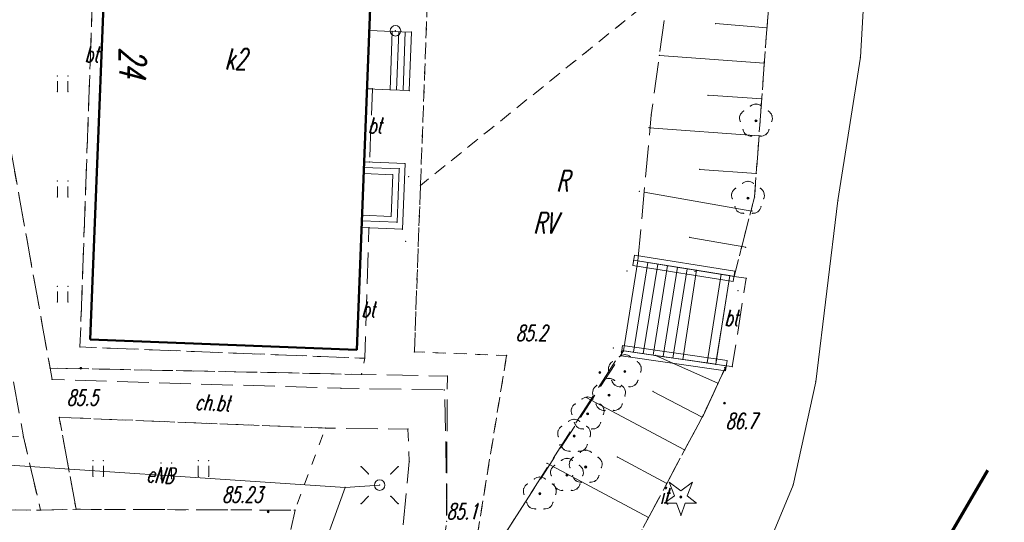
# Model space of a CAD drawing. Header units: metres. Extents: x 5537264 to 5541990, y 5958323 to 5965240.
# Tile 16 of 29: x 5539576 to 5539623, y 5961318 to 5961342. Entities that reach past the tile are written whole.
import ezdxf
from ezdxf.enums import TextEntityAlignment as Align

# ---------------------------------------------------------------- set-up
doc = ezdxf.new("R2010")
doc.units = ezdxf.units.M
for name, pattern in [('L_0_03', [1, 0.5, -0.5]), ('L_0_04', [1.5, 1, -0.5]), ('L_0_05', [1.75, 1.25, -0.5]), ('L_0_06', [2, 1.5, -0.5]), ('L_0_0C', [3, 2, -1]), ('L_0_29', [0])]:
    doc.linetypes.add(name, pattern=pattern)
doc.layers.get('0').update_dxf_attribs({"linetype": 'CONTINUOUS', "lineweight": 18})
for name, color, linetype, lineweight in [('000_Inne__niezydentyfikowane_', 7, 'CONTINUOUS', 18), ('209_oznaczenie_konturu_klasyfikacyjnego', 3, 'CONTINUOUS', 18), ('210_oznaczenie_konturu_uzytku_gruntowego', 3, 'CONTINUOUS', 18), ('217_kontur_klasyfikacyjny', 3, 'L_0_03', 18), ('218_kontur_uzytku_gruntowego', 3, 'L_0_03', 18), ('238_Punkt_adresowy_budynku', 7, 'CONTINUOUS', 18), ('312_budynek_ewidencyjny', 7, 'CONTINUOUS', 50), ('312_oznaczenie_budynku_ewidencyjnego_Atr117', 7, 'CONTINUOUS', 18), ('bt', 7, 'L_0_06', 18), ('chodnik', 7, 'L_0_06', 18), ('chodnik_Atr17', 7, 'CONTINUOUS', 18), ('drzewo_lisciaste', 7, 'CONTINUOUS', 18), ('inny_obiekt_zagospodarowania_terenu', 7, 'L_0_03', 18), ('inny_obiekt_zagospodarowania_terenu_Atr17', 7, 'CONTINUOUS', 18), ('KR_ObiektKarto', 7, 'CONTINUOUS', 18), ('latarnia', 7, 'CONTINUOUS', 18), ('mur_op', 7, 'L_0_29', 18), ('OT_ZagospodarowanieTerenu_P', 7, 'CONTINUOUS', 18), ('pikieta_naturalna', 7, 'CONTINUOUS', 18), ('pikieta_naturalna_Atr2', 7, 'CONTINUOUS', 18), ('pikieta_sztuczna', 7, 'CONTINUOUS', 18), ('pikieta_sztuczna_Atr2', 7, 'CONTINUOUS', 18), ('plac_sportowy', 7, 'L_0_04', 18), ('przewod_elektroenergetyczny_podziemny', 7, 'CONTINUOUS', 18), ('przewod_elektroenergetyczny_podziemny_Atr1', 7, 'CONTINUOUS', 18), ('przewod_gazowy', 7, 'CONTINUOUS', 18), ('sch', 7, 'CONTINUOUS', 18), ('skarpa', 7, 'L_0_05', 18), ('skarpa_nieumocniona', 7, 'L_0_06', 18), ('slup_przewodow_napowietrznych', 7, 'CONTINUOUS', 18), ('studnia_kanalizacyjna', 7, 'CONTINUOUS', 18), ('trawnik', 7, 'L_0_03', 18), ('Zakres', 7, 'L_0_0C', 70)]:
    doc.layers.add(name, color=color, linetype=linetype, lineweight=lineweight)
doc.styles.get("Standard").update_dxf_attribs({"font": 'simplex.shx'})
doc.linetypes.add('L_0_29_SHX', pattern='A,0,-0.25,-0.5,-0.5,-0.5,-0.5,-0.5,-0.5,-0.5,-0.5,[2,4073 CAD MZ Rusinowo Szkoła GG.6640.1081.2024.shx,S=0.05,R=0,X=0,Y=0],-0.5,[3,4073 CAD MZ Rusinowo Szkoła GG.6640.1081.2024.shx,S=0.05,R=0,X=0,Y=0],-0.25', length=5)

# ---------------------------------------------------------------- blocks, each defined once
blk = doc.blocks.new('L_0_29_1')
at = {"color": 0, "linetype": 'Continuous', "lineweight": 13, "flags": 128}
blk.add_lwpolyline([(0, -0.5), (0, 0.5)], dxfattribs=at)
blk = doc.blocks.new('L_0_29_2')
at = {"color": 0, "linetype": 'Continuous', "lineweight": 13, "flags": 128}
blk.add_lwpolyline([(0, 0.5), (0, -0.5)], dxfattribs=at)
blk = doc.blocks.new('OTZG')
at = {"color": 0, "linetype": 'Continuous', "lineweight": 13}
blk.add_wipeout([(0, -1.7), (-0.4, -0.6), (-1.6, -0.6), (-0.6, 0.1), (-1.1, 1.4), (0, 0.6), (1.1, 1.4), (0.6, 0.1), (1.5, -0.6), (0.4, -0.6), (0, -1.8)], dxfattribs=at)
at = {"linetype": 'Continuous', "lineweight": 13}
blk.add_hatch(color=0, dxfattribs=at).paths.add_polyline_path([(0, -0.1, 1), (0, 0.1, 1)])
at = {"color": 0, "linetype": 'Continuous', "lineweight": 13, "flags": 128}
blk.add_lwpolyline([(0, -1.7), (-0.4, -0.6), (-1.6, -0.6), (-0.6, 0.1), (-1.1, 1.4), (0, 0.6), (1.1, 1.4), (0.6, 0.1), (1.5, -0.6), (0.4, -0.6), (0, -1.8)], close=True, dxfattribs=at)
at = {"color": 0, "linetype": 'Continuous', "lineweight": 13}
blk.add_circle((0, 0), 0.1, dxfattribs=at)

msp = doc.modelspace()

# ---------------------------------------------------------------- hatches: boundary and pattern name
at = {"layer": 'drzewo_lisciaste', "linetype": 'Continuous', "lineweight": 18}
for points in [[(5539611.19, 5961336.71, 1), (5539611.19, 5961336.81, 1)], [(5539610.81, 5961333.04, 1), (5539610.81, 5961333.14, 1)], [(5539604.96, 5961324.8, 1), (5539604.96, 5961324.9, 1)], [(5539604.21, 5961323.67, 1), (5539604.21, 5961323.77, 1)], [(5539603.19, 5961322.79, 1), (5539603.19, 5961322.89, 1)], [(5539602.55, 5961321.73, 1), (5539602.55, 5961321.83, 1)], [(5539603.1, 5961320.26, 1), (5539603.1, 5961320.36, 1)], [(5539602.21, 5961319.87, 1), (5539602.21, 5961319.97, 1)], [(5539600.92, 5961318.99, 1), (5539600.92, 5961319.09, 1)]]:
    msp.add_hatch(color=256, dxfattribs=at).paths.add_polyline_path(points)
at = {"layer": 'pikieta_naturalna', "linetype": 'Continuous', "lineweight": 18}
for points in [[(5539579.12, 5961324.955, 1), (5539579.12, 5961325.045, 1)], [(5539603.77, 5961324.755, 1), (5539603.77, 5961324.845, 1)], [(5539609.69, 5961323.305, 1), (5539609.69, 5961323.395, 1)]]:
    msp.add_hatch(color=256, dxfattribs=at).paths.add_polyline_path(points)
at = {"layer": 'pikieta_sztuczna', "linetype": 'Continuous', "lineweight": 18}
msp.add_hatch(color=256, dxfattribs=at).paths.add_polyline_path([(5539588.01, 5961318.135, 1), (5539588.01, 5961318.225, 1)])

# ---------------------------------------------------------------- linework, layer by layer
for p in [(5539609.27, 5961341.38), (5539592.824, 5961341.05), (5539593.899, 5961341.013), (5539594.06, 5961341.04), (5539594.819, 5961340.981), (5539611.71, 5961341.18), (5539606.6, 5961339.87), (5539611.64, 5961340.27), (5539611.58, 5961339.51), (5539616.15, 5961339.78), (5539577.999, 5961338.899), (5539578.499, 5961338.899), (5539577.999, 5961338.149), (5539578.499, 5961338.149), (5539592.719, 5961338.287), (5539592.97, 5961338.29), (5539592.97, 5961338.278), (5539593.803, 5961338.236), (5539594.717, 5961338.202), (5539608.91, 5961337.98), (5539611.19, 5961337.56), (5539611.46, 5961337.8), (5539610.602, 5961337.226), (5539610.929, 5961337.463), (5539611.451, 5961337.463), (5539611.778, 5961337.226), (5539606.21, 5961337.04), (5539610.43, 5961337.008), (5539610.441, 5961336.731), (5539611.19, 5961336.76), (5539611.939, 5961336.731), (5539611.95, 5961337.008), (5539606.11, 5961336.43), (5539610.566, 5961336.345), (5539611.814, 5961336.345), (5539610.72, 5961336.112), (5539610.989, 5961336.037), (5539611.33, 5961336.05), (5539611.391, 5961336.037), (5539611.66, 5961336.112), (5539592.579, 5961334.806), (5539592.83, 5961334.8), (5539592.83, 5961334.8), (5539594.52, 5961334.731), (5539592.569, 5961334.545), (5539594.238, 5961334.482), (5539608.52, 5961334.45), (5539611.2, 5961334.26), (5539577.999, 5961333.899), (5539578.499, 5961333.899), (5539592.557, 5961334.254), (5539592.56, 5961334.21), (5539593.93, 5961334.199), (5539594.69, 5961334.11), (5539610.549, 5961333.793), (5539610.81, 5961333.89), (5539611.071, 5961333.793), (5539595.25, 5961333.69), (5539605.65, 5961333.41), (5539605.88, 5961333.37), (5539610.05, 5961333.338), (5539610.222, 5961333.556), (5539611.398, 5961333.556), (5539611.57, 5961333.338), (5539577.999, 5961333.149), (5539578.499, 5961333.149), (5539610.061, 5961333.061), (5539610.81, 5961333.09), (5539611.12, 5961333.14), (5539611.559, 5961333.061), (5539615.08, 5961332.97), (5539610.186, 5961332.675), (5539610.34, 5961332.442), (5539611, 5961332.47), (5539611.28, 5961332.442), (5539611.434, 5961332.675), (5539592.469, 5961332.005), (5539592.48, 5961332.274), (5539593.856, 5961332.218), (5539594.141, 5961331.94), (5539610.609, 5961332.367), (5539611.011, 5961332.367), (5539592.457, 5961331.686), (5539592.797, 5961331.689), (5539592.8, 5961331.69), (5539592.8, 5961331.676), (5539594.396, 5961331.61), (5539592.44, 5961331.15), (5539594.54, 5961331.04), (5539608.04, 5961331.22), (5539610.7, 5961330.75), (5539605.378, 5961330.135), (5539605.581, 5961330.108), (5539605.06, 5961329.63), (5539608.285, 5961329.605), (5539608.37, 5961329.66), (5539609.53, 5961329.47), (5539609.941, 5961329.407), (5539610.151, 5961329.37), (5539610.73, 5961329.28), (5539577.999, 5961328.899), (5539578.499, 5961328.899), (5539610.34, 5961328.69), (5539577.999, 5961328.149), (5539578.499, 5961328.149), (5539609.618, 5961327.35), (5539609.618, 5961327.35), (5539579.56, 5961326.37), (5539579.56, 5961326.37), (5539579.56, 5961326.37), (5539579.075, 5961326.014), (5539592.23, 5961325.88), (5539592.23, 5961325.88), (5539592.23, 5961325.88), (5539592.23, 5961325.88), (5539592.23, 5961325.88), (5539592.23, 5961325.88), (5539592.23, 5961325.88), (5539592.23, 5961325.88), (5539592.23, 5961325.88), (5539592.23, 5961325.88), (5539604.42, 5961325.97), (5539604.82, 5961325.84), (5539592.6, 5961325.48), (5539594.96, 5961325.78), (5539599.34, 5961325.61), (5539604.699, 5961325.553), (5539604.9, 5961325.83), (5539604.96, 5961325.65), (5539605.221, 5961325.553), (5539606.42, 5961325.61), (5539607.71, 5961325.42), (5539577.652, 5961325.012), (5539577.66, 5961325), (5539579.12, 5961325), (5539604.2, 5961325.098), (5539604.372, 5961325.316), (5539605.548, 5961325.316), (5539605.72, 5961325.098), (5539608.869, 5961325.253), (5539609.279, 5961325.193), (5539609.7, 5961325.03), (5539609.779, 5961325.121), (5539610.06, 5961325.08), (5539577.75, 5961324.47), (5539592.445, 5961324.71), (5539592.46, 5961324.74), (5539592.46, 5961324.71), (5539596.528, 5961324.631), (5539603.77, 5961324.8), (5539604.21, 5961324.52), (5539604.211, 5961324.821), (5539604.336, 5961324.435), (5539604.96, 5961324.85), (5539605.584, 5961324.435), (5539605.709, 5961324.821), (5539591.47, 5961324.05), (5539596.39, 5961323.97), (5539603.45, 5961323.968), (5539603.622, 5961324.186), (5539603.949, 5961324.423), (5539604.471, 5961324.423), (5539604.49, 5961324.202), (5539604.759, 5961324.127), (5539604.798, 5961324.186), (5539604.97, 5961323.968), (5539605.161, 5961324.127), (5539605.43, 5961324.202), (5539609.37, 5961324.29), (5539614.03, 5961324.36), (5539602.929, 5961323.543), (5539603.12, 5961323.62), (5539603.19, 5961323.64), (5539603.451, 5961323.543), (5539603.461, 5961323.691), (5539604.21, 5961323.72), (5539604.959, 5961323.691), (5539606.29, 5961323.9), (5539602.43, 5961323.088), (5539602.602, 5961323.306), (5539603.586, 5961323.305), (5539603.74, 5961323.072), (5539603.778, 5961323.306), (5539603.95, 5961323.088), (5539604.68, 5961323.072), (5539604.834, 5961323.305), (5539609.69, 5961323.35), (5539578.09, 5961322.67), (5539602.441, 5961322.811), (5539602.55, 5961322.58), (5539603.19, 5961322.84), (5539603.939, 5961322.811), (5539604.009, 5961322.997), (5539604.411, 5961322.997), (5539608.64, 5961322.68), (5539608.69, 5961322.78), (5539590.73, 5961322.16), (5539594.65, 5961322.11), (5539601.962, 5961322.246), (5539602.289, 5961322.483), (5539602.566, 5961322.425), (5539602.72, 5961322.192), (5539602.811, 5961322.483), (5539602.989, 5961322.117), (5539603.138, 5961322.246), (5539603.391, 5961322.117), (5539603.66, 5961322.192), (5539603.814, 5961322.425), (5539576.39, 5961321.74), (5539601.79, 5961322.028), (5539601.801, 5961321.751), (5539602.55, 5961321.78), (5539603.299, 5961321.751), (5539603.31, 5961322.028), (5539596.46, 5961321.44), (5539601.86, 5961321.36), (5539601.926, 5961321.365), (5539603.174, 5961321.365), (5539602.08, 5961321.132), (5539602.21, 5961320.72), (5539602.349, 5961321.057), (5539602.512, 5961320.776), (5539602.751, 5961321.057), (5539602.839, 5961321.013), (5539603.02, 5961321.132), (5539603.1, 5961321.11), (5539603.361, 5961321.013), (5539603.688, 5961320.776), (5539604.6, 5961320.79), (5539607.8, 5961321.12), (5539579.689, 5961320.609), (5539580.189, 5961320.609), (5539582.928, 5961320.501), (5539583.428, 5961320.501), (5539584.689, 5961320.609), (5539585.189, 5961320.609), (5539592.427, 5961320.334), (5539594.194, 5961320.334), (5539594.72, 5961320.57), (5539601.26, 5961320.49), (5539601.622, 5961320.386), (5539601.949, 5961320.623), (5539602.34, 5961320.558), (5539602.351, 5961320.281), (5539602.471, 5961320.623), (5539602.798, 5961320.386), (5539603.1, 5961320.31), (5539603.849, 5961320.281), (5539603.86, 5961320.558), (5539579.689, 5961319.859), (5539580.189, 5961319.859), (5539584.689, 5961319.859), (5539585.189, 5961319.859), (5539592.78, 5961319.981), (5539593.841, 5961319.981), (5539600.92, 5961319.84), (5539601.45, 5961320.168), (5539601.461, 5961319.891), (5539602.21, 5961319.92), (5539602.476, 5961319.895), (5539602.959, 5961319.891), (5539602.97, 5961320.168), (5539603.724, 5961319.895), (5539582.928, 5961319.751), (5539583.428, 5961319.751), (5539591.67, 5961319.34), (5539593.31, 5961319.45), (5539593.31, 5961319.45), (5539593.31, 5961319.45), (5539600.16, 5961319.288), (5539600.332, 5961319.506), (5539600.659, 5961319.743), (5539601.181, 5961319.743), (5539601.508, 5961319.506), (5539601.586, 5961319.505), (5539601.68, 5961319.288), (5539602.63, 5961319.662), (5539602.834, 5961319.505), (5539602.899, 5961319.587), (5539603.301, 5961319.587), (5539603.57, 5961319.662), (5539612.95, 5961319.45), (5539592.78, 5961318.92), (5539593.841, 5961318.92), (5539600.171, 5961319.011), (5539600.92, 5961319.04), (5539601.669, 5961319.011), (5539601.74, 5961319.272), (5539602.009, 5961319.197), (5539602.411, 5961319.197), (5539602.68, 5961319.272), (5539592.427, 5961318.567), (5539594.194, 5961318.567), (5539600.296, 5961318.625), (5539600.45, 5961318.392), (5539601.39, 5961318.392), (5539601.544, 5961318.625), (5539577.2, 5961318.26), (5539578.89, 5961318.3), (5539588.01, 5961318.18), (5539589.29, 5961318.26), (5539600.719, 5961318.317), (5539601.121, 5961318.317), (5539606.08, 5961317.91), (5539596.5, 5961317.73)]:
    msp.add_point(p)
at = {"layer": '000_Inne__niezydentyfikowane_', "linetype": 'Continuous', "lineweight": 18, "flags": 128}
for points in [[(5539611.71, 5961341.18), (5539609.27, 5961341.38)], [(5539611.58, 5961339.51), (5539606.6, 5961339.87)], [(5539611.46, 5961337.8), (5539608.91, 5961337.98)], [(5539611.33, 5961336.05), (5539606.11, 5961336.43)], [(5539611.2, 5961334.26), (5539608.52, 5961334.45)], [(5539611, 5961332.47), (5539605.88, 5961333.37)], [(5539610.7, 5961330.75), (5539608.04, 5961331.22)], [(5539609.37, 5961324.29), (5539606.42, 5961325.61)], [(5539607.8, 5961321.12), (5539603.12, 5961323.62)], [(5539608.64, 5961322.68), (5539606.29, 5961323.9)], [(5539606.95, 5961319.53), (5539604.6, 5961320.79)], [(5539606.08, 5961317.91), (5539601.26, 5961320.49)]]:
    msp.add_lwpolyline(points, dxfattribs=at)
at = {"layer": '217_kontur_klasyfikacyjny', "lineweight": 18, "flags": 128}
for points in [[(5539595.99, 5961353.48), (5539595.25, 5961333.69)], [(5539595.25, 5961333.69), (5539613.45, 5961348.36)], [(5539613.45, 5961348.36), (5539595.25, 5961333.69)], [(5539595.25, 5961333.69), (5539594.96, 5961325.78)], [(5539594.96, 5961325.78), (5539599.34, 5961325.61)], [(5539599.34, 5961325.61), (5539596.81, 5961310.07)]]:
    msp.add_lwpolyline(points, dxfattribs=at)
at = {"layer": '218_kontur_uzytku_gruntowego', "lineweight": 18, "flags": 128}
for points in [[(5539595.99, 5961353.48), (5539595.25, 5961333.69)], [(5539595.25, 5961333.69), (5539595.99, 5961353.48)], [(5539595.25, 5961333.69), (5539613.45, 5961348.36)], [(5539613.45, 5961348.36), (5539595.25, 5961333.69)], [(5539594.96, 5961325.78), (5539595.25, 5961333.69)], [(5539595.25, 5961333.69), (5539594.96, 5961325.78)], [(5539599.34, 5961325.61), (5539594.96, 5961325.78)], [(5539594.96, 5961325.78), (5539599.34, 5961325.61)], [(5539596.81, 5961310.07), (5539599.34, 5961325.61)], [(5539599.34, 5961325.61), (5539596.81, 5961310.07)]]:
    msp.add_lwpolyline(points, dxfattribs=at)
at = {"layer": '312_budynek_ewidencyjny', "linetype": 'Continuous', "lineweight": 50, "flags": 128}
for points in [[(5539593.31, 5961353.51), (5539592.23, 5961325.88)], [(5539579.56, 5961326.37), (5539580.53, 5961350.62)], [(5539592.23, 5961325.88), (5539579.56, 5961326.37)]]:
    msp.add_lwpolyline(points, dxfattribs=at)
at = {"layer": 'bt', "lineweight": 18, "flags": 128}
for points in [[(5539579.56, 5961326.37), (5539592.23, 5961325.88), (5539592.457, 5961331.686), (5539592.8, 5961331.676), (5539592.6, 5961325.48), (5539579.075, 5961326.014), (5539579.85, 5961347.77), (5539580.41, 5961347.74)], [(5539592.719, 5961338.287), (5539592.97, 5961338.278), (5539592.83, 5961334.8), (5539592.579, 5961334.806)], [(5539609.941, 5961329.407), (5539610.151, 5961329.37), (5539610.73, 5961329.28), (5539610.06, 5961325.08), (5539609.779, 5961325.121), (5539609.279, 5961325.193)]]:
    msp.add_lwpolyline(points, close=True, dxfattribs=at)
msp.add_lwpolyline([(5539577.652, 5961325.012), (5539596.528, 5961324.631), (5539596.487, 5961317.556)], dxfattribs=at)
at = {"layer": 'chodnik', "lineweight": 18, "flags": 128}
msp.add_lwpolyline([(5539573.85, 5961350.515), (5539573.48, 5961350.53), (5539573.4, 5961348.41), (5539573.779, 5961348.407), (5539573.76, 5961348.04), (5539579.85, 5961347.77), (5539579.782, 5961345.734), (5539573.9, 5961345.78), (5539575.85, 5961335.03), (5539577.75, 5961324.47), (5539591.47, 5961324.05), (5539596.39, 5961323.97), (5539596.46, 5961321.44), (5539596.5, 5961317.73), (5539595.14, 5961308.47), (5539594.22, 5961302.65), (5539593.77, 5961299.63), (5539593.49, 5961296), (5539591.99, 5961287.81), (5539591.61, 5961282.43), (5539589.13, 5961281.94), (5539589.56, 5961284.8), (5539591.9, 5961299.58), (5539594.42, 5961317.48), (5539594.72, 5961320.57), (5539594.65, 5961322.11), (5539590.73, 5961322.16), (5539578.09, 5961322.67), (5539578.89, 5961318.3), (5539577.2, 5961318.26), (5539576.39, 5961321.74), (5539574.24, 5961333.51), (5539573.16, 5961338.51), (5539571.77, 5961345.69), (5539570.5, 5961345.62), (5539570.5, 5961351.67), (5539570.52, 5961352.22), (5539573.55, 5961351.9), (5539573.87, 5961350.93)], close=True, dxfattribs=at)
at = {"layer": 'drzewo_lisciaste', "lineweight": 18}
for centre in [(5539611.19, 5961336.76), (5539610.81, 5961333.09), (5539604.96, 5961324.85), (5539604.21, 5961323.72), (5539603.19, 5961322.84), (5539602.55, 5961321.78), (5539603.1, 5961320.31), (5539602.21, 5961319.92), (5539600.92, 5961319.04)]:
    msp.add_circle(centre, 0.05, dxfattribs=at)
for centre, start, end in [((5539611.19, 5961337.16), 49.272, 130.728), ((5539610.81, 5961336.884), 121.308, 202.548), ((5539611.57, 5961336.884), 337.452, 58.692), ((5539610.955, 5961336.436), 193.221, 274.871), ((5539611.425, 5961336.436), 265.129, 346.779), ((5539610.81, 5961333.49), 49.272, 130.728), ((5539610.43, 5961333.214), 121.308, 202.548), ((5539611.19, 5961333.214), 337.452, 58.692), ((5539610.575, 5961332.766), 193.221, 274.871), ((5539611.045, 5961332.766), 265.129, 346.779), ((5539604.96, 5961325.25), 49.272, 130.728), ((5539604.58, 5961324.974), 121.308, 202.548), ((5539605.34, 5961324.974), 337.452, 58.692), ((5539604.21, 5961324.12), 49.272, 130.728), ((5539604.725, 5961324.526), 193.221, 274.871), ((5539605.195, 5961324.526), 265.129, 346.779), ((5539603.83, 5961323.844), 121.308, 202.548), ((5539604.59, 5961323.844), 337.452, 58.692), ((5539603.19, 5961323.24), 49.272, 130.728), ((5539602.81, 5961322.964), 121.308, 202.548), ((5539603.975, 5961323.396), 193.221, 274.871), ((5539603.57, 5961322.964), 337.452, 58.692), ((5539604.445, 5961323.396), 265.129, 346.779), ((5539602.55, 5961322.18), 49.272, 130.728), ((5539602.17, 5961321.904), 121.308, 202.548), ((5539602.955, 5961322.516), 193.221, 274.871), ((5539602.93, 5961321.904), 337.452, 58.692), ((5539603.425, 5961322.516), 265.129, 346.779), ((5539602.315, 5961321.456), 193.221, 274.871), ((5539602.785, 5961321.456), 265.129, 346.779), ((5539602.21, 5961320.32), 49.272, 130.728), ((5539602.72, 5961320.434), 121.308, 202.548), ((5539603.1, 5961320.71), 49.272, 130.728), ((5539603.48, 5961320.434), 337.452, 58.692), ((5539601.83, 5961320.044), 121.308, 202.548), ((5539602.59, 5961320.044), 337.452, 58.692), ((5539600.92, 5961319.44), 49.272, 130.728), ((5539602.865, 5961319.986), 193.221, 274.871), ((5539603.335, 5961319.986), 265.129, 346.779), ((5539600.54, 5961319.164), 121.308, 202.548), ((5539601.3, 5961319.164), 337.452, 58.692), ((5539601.975, 5961319.596), 193.221, 274.871), ((5539602.445, 5961319.596), 265.129, 346.779), ((5539600.685, 5961318.716), 193.221, 274.871), ((5539601.155, 5961318.716), 265.129, 346.779)]:
    msp.add_arc(centre, 0.4, start, end, dxfattribs=at)
at = {"layer": 'inny_obiekt_zagospodarowania_terenu', "lineweight": 18, "flags": 128}
for points in [[(5539610.151, 5961329.37), (5539611.12, 5961333.14), (5539611.64, 5961340.27), (5539612.48, 5961350.68), (5539612.95, 5961360.38), (5539613.33, 5961365.93)], [(5539601.53, 5961309.53), (5539605.4, 5961316.63), (5539608.69, 5961322.78), (5539609.779, 5961325.121)]]:
    msp.add_lwpolyline(points, dxfattribs=at)
at = {"layer": 'KR_ObiektKarto', "linetype": 'Continuous', "lineweight": 18, "flags": 128}
for points in [[(5539593.803, 5961338.236), (5539593.906, 5961341.013)], [(5539594.113, 5961338.224), (5539594.216, 5961341.002)], [(5539594.423, 5961338.213), (5539594.526, 5961340.991)], [(5539605.581, 5961330.108), (5539605.581, 5961330.108)], [(5539606.05, 5961330.032), (5539605.365, 5961325.762)], [(5539606.519, 5961329.957), (5539605.835, 5961325.694)], [(5539606.988, 5961329.882), (5539606.305, 5961325.625)], [(5539607.457, 5961329.807), (5539606.775, 5961325.556)], [(5539607.926, 5961329.731), (5539607.245, 5961325.488)]]:
    msp.add_lwpolyline(points, dxfattribs=at)
at = {"layer": 'latarnia', "linetype": 'Continuous', "lineweight": 18, "flags": 128}
for points in [[(5539592.78, 5961319.981), (5539592.427, 5961320.334)], [(5539593.841, 5961319.981), (5539594.194, 5961320.334)], [(5539592.78, 5961318.92), (5539592.427, 5961318.567)], [(5539593.841, 5961318.92), (5539594.194, 5961318.567)]]:
    msp.add_lwpolyline(points, dxfattribs=at)
at = {"layer": 'latarnia', "lineweight": 18}
msp.add_circle((5539593.31, 5961319.45), 0.25, dxfattribs=at)
at = {"layer": 'mur_op', "linetype": 'L_0_29_SHX', "lineweight": 18}
for p, q in [((5539610.151, 5961329.37), (5539605.378, 5961330.135)), ((5539609.779, 5961325.121), (5539604.82, 5961325.84))]:
    msp.add_line(p, q, dxfattribs=at)
at = {"layer": 'mur_op', "linetype": 'CONTINUOUS', "lineweight": 18}
for p, q in [((5539610.191, 5961329.617), (5539605.418, 5961330.382)), ((5539610.111, 5961329.123), (5539605.338, 5961329.888)), ((5539609.815, 5961325.368), (5539604.856, 5961326.087)), ((5539609.743, 5961324.873), (5539604.784, 5961325.593))]:
    msp.add_line(p, q, dxfattribs=at)
at = {"layer": 'OT_ZagospodarowanieTerenu_P', "color": 96}
msp.add_point((5539607.621, 5961318.884), dxfattribs=at)
at = {"layer": 'pikieta_naturalna', "lineweight": 18}
for centre in [(5539579.12, 5961325), (5539603.77, 5961324.8), (5539609.69, 5961323.35)]:
    msp.add_circle(centre, 0.045, dxfattribs=at)
at = {"layer": 'pikieta_sztuczna', "lineweight": 18}
msp.add_circle((5539588.01, 5961318.18), 0.045, dxfattribs=at)
at = {"layer": 'plac_sportowy', "lineweight": 18, "flags": 128}
msp.add_lwpolyline([(5539547.69, 5961311.76), (5539547.85, 5961313.02), (5539548.08, 5961317.05), (5539548.19, 5961318.69), (5539553.96, 5961318.57), (5539566.63, 5961318.35), (5539577.2, 5961318.26), (5539578.89, 5961318.3), (5539589.29, 5961318.26), (5539587.6, 5961310.7), (5539586.41, 5961297.98), (5539585.4, 5961283.36), (5539561.05, 5961283.75), (5539545.65, 5961284.02), (5539546.4, 5961294.88), (5539546.9, 5961301.69), (5539547.46, 5961306.59)], close=True, dxfattribs=at)
at = {"layer": 'przewod_elektroenergetyczny_podziemny', "linetype": 'Continuous', "lineweight": 18, "flags": 128}
for points in [[(5539570.99, 5961351.55), (5539569.42, 5961351.65), (5539571.88, 5961321.69), (5539572.64, 5961320.61), (5539591.67, 5961319.34), (5539590.26, 5961315.44), (5539589.49, 5961303.7), (5539588.75, 5961294.23), (5539590.71, 5961282.36)], [(5539591.67, 5961319.34), (5539593.31, 5961319.45)]]:
    msp.add_lwpolyline(points, dxfattribs=at)
at = {"layer": 'przewod_gazowy', "linetype": 'Continuous', "lineweight": 18, "flags": 128}
msp.add_lwpolyline([(5539617.02, 5961366.51), (5539616.75, 5961352.18), (5539616.46, 5961345.05), (5539616.15, 5961339.78), (5539615.08, 5961332.97), (5539614.03, 5961324.36), (5539612.95, 5961319.45), (5539611.34, 5961315.57), (5539610, 5961311.3), (5539606.64, 5961302.59), (5539602.88, 5961293.99), (5539600.8, 5961289.38), (5539599.49, 5961285.15), (5539600.01, 5961280.28), (5539600.18, 5961274.27), (5539600.25, 5961266.4), (5539600.19, 5961256.71), (5539600.12, 5961251.91)], dxfattribs=at)
at = {"layer": 'sch', "linetype": 'Continuous', "lineweight": 18, "flags": 128}
for points in [[(5539593.803, 5961338.236), (5539592.719, 5961338.287), (5539592.824, 5961341.05), (5539593.899, 5961341.013)], [(5539593.899, 5961341.013), (5539594.819, 5961340.981), (5539594.717, 5961338.202), (5539593.803, 5961338.236)], [(5539592.579, 5961334.806), (5539594.52, 5961334.731), (5539594.396, 5961331.61), (5539592.457, 5961331.686)], [(5539592.569, 5961334.545), (5539594.238, 5961334.482), (5539594.141, 5961331.94), (5539592.469, 5961332.005)], [(5539592.557, 5961334.254), (5539593.93, 5961334.199), (5539593.856, 5961332.218), (5539592.48, 5961332.274)], [(5539605.581, 5961330.108), (5539608.37, 5961329.66), (5539607.71, 5961325.42), (5539604.9, 5961325.83)], [(5539608.37, 5961329.66), (5539609.53, 5961329.47), (5539608.869, 5961325.253), (5539607.71, 5961325.42)], [(5539609.941, 5961329.407), (5539609.279, 5961325.193), (5539608.869, 5961325.253), (5539609.53, 5961329.47)]]:
    msp.add_lwpolyline(points, close=True, dxfattribs=at)
at = {"layer": 'skarpa', "lineweight": 18, "flags": 128}
msp.add_lwpolyline([(5539609.779, 5961325.121), (5539608.69, 5961322.78), (5539608.64, 5961322.68), (5539605.4, 5961316.63), (5539603.41, 5961312.99), (5539601.53, 5961309.53), (5539600.92, 5961308.27), (5539598.8, 5961303.88), (5539597.99, 5961299.75), (5539597.47, 5961296.58), (5539596.66, 5961291.48), (5539596.26, 5961288.98), (5539595.52, 5961283.49), (5539591.61, 5961282.43), (5539593.391, 5961291.106), (5539593.952, 5961294.062), (5539595.56, 5961307.5), (5539598.16, 5961315.46), (5539599.447, 5961317.425), (5539604.9, 5961325.83)], close=True, dxfattribs=at)
at = {"layer": 'skarpa_nieumocniona', "lineweight": 18, "flags": 128}
for points in [[(5539605.581, 5961330.108), (5539606.21, 5961337.04), (5539607.5, 5961346.46), (5539608.69, 5961355.58), (5539609.63, 5961362.19), (5539610.3, 5961368.66), (5539612.89, 5961368.52), (5539613.33, 5961365.93), (5539612.95, 5961360.38), (5539612.48, 5961350.68), (5539611.64, 5961340.27), (5539611.12, 5961333.14), (5539610.151, 5961329.37)], [(5539612.44, 5961216.99), (5539610.06, 5961218.31), (5539602.52, 5961222.69), (5539595.6, 5961226.77), (5539595.49, 5961231.6), (5539596.67, 5961250.62), (5539595.15, 5961268.63), (5539591.76, 5961277.11), (5539591.61, 5961282.43), (5539591.99, 5961287.81), (5539593.952, 5961294.062), (5539595.56, 5961307.5), (5539598.16, 5961315.46), (5539599.447, 5961317.425), (5539604.82, 5961325.84), (5539609.779, 5961325.121), (5539608.69, 5961322.78), (5539608.64, 5961322.68), (5539605.4, 5961316.63), (5539601.53, 5961309.53), (5539598.8, 5961303.88), (5539597.99, 5961299.75), (5539597.47, 5961296.58), (5539596.26, 5961288.98), (5539595.52, 5961283.49), (5539595.86, 5961280.18), (5539596.22, 5961275.12), (5539597.04, 5961266.24), (5539597.33, 5961260.29), (5539597.52, 5961250.45), (5539597.18, 5961244.27), (5539596.64, 5961232.31), (5539598.25, 5961228.38), (5539605.11, 5961224.61), (5539613.95, 5961219.95)]]:
    msp.add_lwpolyline(points, close=True, dxfattribs=at)
at = {"layer": 'slup_przewodow_napowietrznych', "lineweight": 18}
msp.add_circle((5539593.31, 5961319.45), 0.25, dxfattribs=at)
at = {"layer": 'studnia_kanalizacyjna', "lineweight": 18}
msp.add_circle((5539594.06, 5961341.04), 0.25, dxfattribs=at)
at = {"layer": 'trawnik', "lineweight": 18, "flags": 128}
for points in [[(5539577.652, 5961325.012), (5539575.85, 5961335.03), (5539573.9, 5961345.78), (5539579.782, 5961345.734), (5539579.075, 5961326.014), (5539592.6, 5961325.48), (5539592.445, 5961324.71)], [(5539566.63, 5961318.35), (5539553.96, 5961318.57), (5539554.96, 5961323.07), (5539567.95, 5961322.21), (5539567.74, 5961318.73), (5539571.95, 5961318.58), (5539572.06, 5961321.98), (5539576.39, 5961321.74), (5539577.2, 5961318.26)], [(5539578.09, 5961322.67), (5539590.73, 5961322.16), (5539589.29, 5961318.26), (5539578.89, 5961318.3)]]:
    msp.add_lwpolyline(points, close=True, dxfattribs=at)
for points in [[(5539577.999, 5961338.149), (5539577.999, 5961338.899)], [(5539578.499, 5961338.149), (5539578.499, 5961338.899)], [(5539577.999, 5961333.149), (5539577.999, 5961333.899)], [(5539578.499, 5961333.149), (5539578.499, 5961333.899)], [(5539577.999, 5961328.149), (5539577.999, 5961328.899)], [(5539578.499, 5961328.149), (5539578.499, 5961328.899)], [(5539579.689, 5961319.859), (5539579.689, 5961320.609)], [(5539580.189, 5961319.859), (5539580.189, 5961320.609)], [(5539582.928, 5961319.751), (5539582.928, 5961320.501)], [(5539583.428, 5961319.751), (5539583.428, 5961320.501)], [(5539584.689, 5961319.859), (5539584.689, 5961320.609)], [(5539585.189, 5961319.859), (5539585.189, 5961320.609)]]:
    msp.add_lwpolyline(points, dxfattribs=at)
at = {"layer": 'Zakres', "lineweight": 70, "ltscale": 3, "flags": 128}
msp.add_lwpolyline([(5539630.53, 5961390.3), (5539628.94, 5961331.74), (5539600.56, 5961283.04), (5539537.62, 5961279.94), (5539520.78, 5961299.6), (5539520.6, 5961305.18), (5539524.89, 5961364.28), (5539536.45, 5961379.17)], close=True, dxfattribs=at)

# ---------------------------------------------------------------- block references
at = {"layer": 'mur_op', "linetype": 'Continuous', "xscale": 0.5, "yscale": 0.5, "zscale": 0.5}
for name, p, rotation in [('L_0_29_2', (5539605.378, 5961330.135), 350.8899999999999), ('L_0_29_1', (5539610.151, 5961329.37), 170.89), ('L_0_29_2', (5539604.82, 5961325.84), 351.75), ('L_0_29_1', (5539609.779, 5961325.121), 171.75)]:
    msp.add_blockref(name, p, dxfattribs=dict(at, rotation=rotation))

# ---------------------------------------------------------------- texts
at = {"layer": '209_oznaczenie_konturu_klasyfikacyjnego', "lineweight": 20, "oblique": 15, "width": 0.66}
msp.add_text('RV', height=1, dxfattribs=at).set_placement((5539600.6, 5961332.4), align=Align.TOP_LEFT)
at = {"layer": '210_oznaczenie_konturu_uzytku_gruntowego', "lineweight": 20, "oblique": 15, "width": 0.66}
msp.add_text('R', height=1, dxfattribs=at).set_placement((5539601.7, 5961334.4), align=Align.TOP_LEFT)
at = {"layer": '238_Punkt_adresowy_budynku', "lineweight": 25, "oblique": 15, "width": 0.66}
msp.add_text('24', height=1.25, rotation=-90, dxfattribs=at).set_placement((5539582.205, 5961340.245), align=Align.TOP_LEFT)
msp.add_text('24', height=1.25, rotation=-90, dxfattribs=at).set_placement((5539582.205, 5961340.245), align=Align.TOP_LEFT)
at = {"layer": '312_oznaczenie_budynku_ewidencyjnego_Atr117', "lineweight": 20, "oblique": 15, "width": 0.66}
msp.add_text('k2', height=1, dxfattribs=at).set_placement((5539585.94, 5961340.2), align=Align.TOP_LEFT)
at = {"layer": 'bt', "lineweight": 15, "oblique": 15, "width": 0.66}
for p in [(5539579.3, 5961340.3), (5539592.76, 5961336.92), (5539592.44, 5961328.18), (5539609.686, 5961327.772)]:
    msp.add_text('bt', height=0.75, dxfattribs=at).set_placement(p, align=Align.TOP_LEFT)
at = {"layer": 'chodnik_Atr17', "lineweight": 15, "oblique": 15, "width": 0.66}
msp.add_text('ch.bt', height=0.75, rotation=357.7, dxfattribs=at).set_placement((5539584.56, 5961323.779), align=Align.TOP_LEFT)
at = {"layer": 'pikieta_naturalna_Atr2', "lineweight": 15, "oblique": 15, "width": 0.66}
for s, p in [('85.2', (5539599.78, 5961327.05)), ('85.5', (5539578.45, 5961323.98)), ('86.7', (5539609.75, 5961322.87)), ('85.1', (5539596.493, 5961318.58))]:
    msp.add_text(s, height=0.75, dxfattribs=at).set_placement(p, align=Align.TOP_LEFT)
at = {"layer": 'pikieta_sztuczna_Atr2', "lineweight": 15, "oblique": 15, "width": 0.66}
msp.add_text('85.23', height=0.75, dxfattribs=at).set_placement((5539585.83, 5961319.37), align=Align.TOP_LEFT)
at = {"layer": 'przewod_elektroenergetyczny_podziemny_Atr1', "lineweight": 15, "oblique": 15, "width": 0.66}
msp.add_text('eNB', height=0.75, rotation=356.2, dxfattribs=at).set_placement((5539582.265, 5961320.344), align=Align.TOP_LEFT)

# ---------------------------------------------------------------- next in the draw order: block references
at = {"layer": 'OT_ZagospodarowanieTerenu_P', "color": 96, "linetype": 'Continuous', "xscale": 0.5, "yscale": 0.5, "zscale": 0.5}
msp.add_blockref('OTZG', (5539607.621, 5961318.884), dxfattribs=at)

# ---------------------------------------------------------------- next in the draw order: linework, layer by layer
msp.add_point((5539606.95, 5961319.53))

# ---------------------------------------------------------------- next in the draw order: texts
at = {"layer": 'inny_obiekt_zagospodarowania_terenu_Atr17', "lineweight": 15, "oblique": 15, "width": 0.66}
msp.add_text('it', height=0.75, dxfattribs=at).set_placement((5539606.63, 5961319.31), align=Align.TOP_LEFT)

doc.saveas('drawing.dxf')
